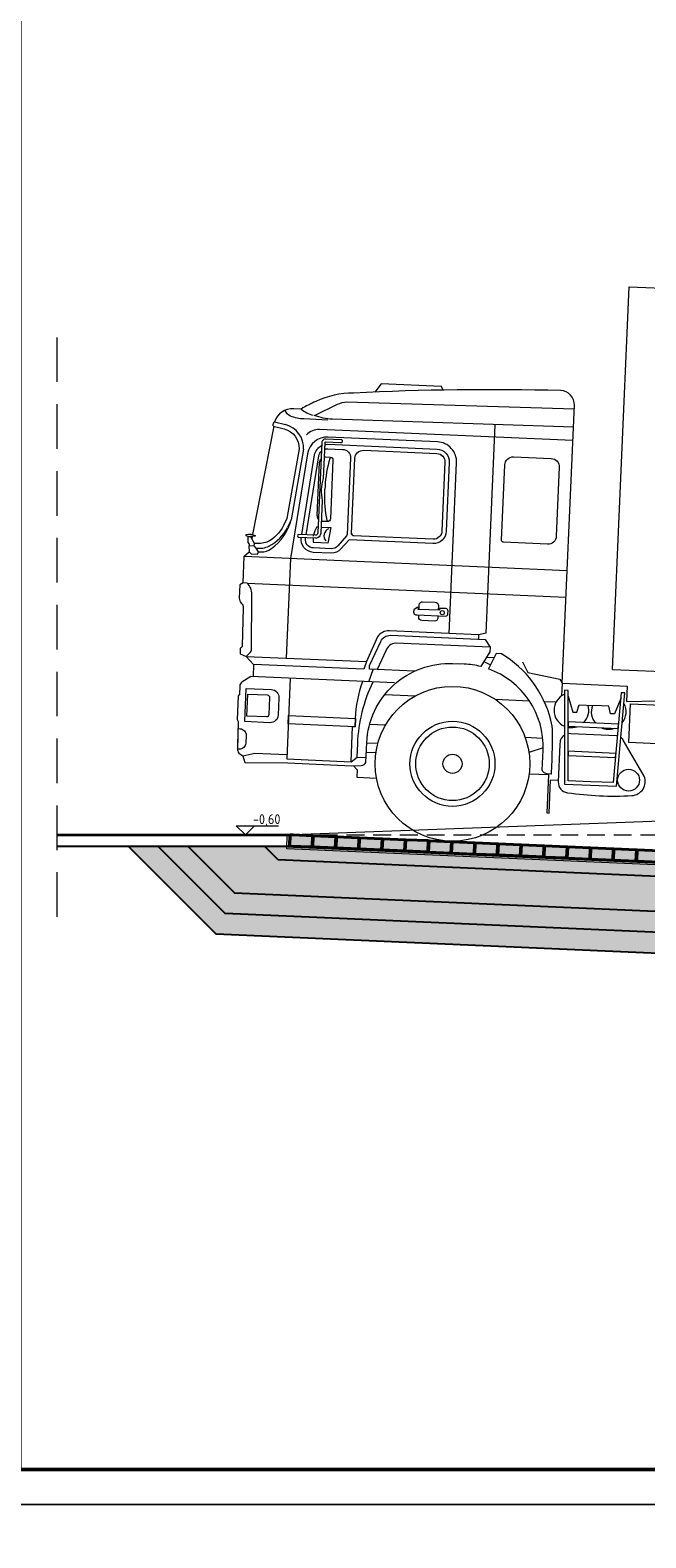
# Model space of a CAD drawing. Header units: millimetres. Extents: x 16720 to 74016, y 25810 to 81213.
# Tile 150 of 256: x 30500 to 30939, y 41712 to 42786. Entities that reach past the tile are written whole.
import ezdxf

# ---------------------------------------------------------------- set-up
doc = ezdxf.new("R2010")
doc.units = ezdxf.units.MM
for name, pattern in [('2', [1, 0.5, -0.5]), ('DASHED2', [9.525, 6.35, -3.175]), ('HIDDENX2', [19.05, 12.7, -6.35])]:
    doc.linetypes.add(name, pattern=pattern)
for name, color, linetype, lineweight in [('_GRUBE', 7, 'Continuous', 40), ('_HATCH', 157, 'Continuous', 5), ('_IZOLACJA', 40, 'DASHED2', 9), ('_IZOLACJA obrys', 30, 'Continuous', 5), ('_L OPISY', 110, 'Continuous', 9), ('_OPISY', 110, 'Continuous', 9), ('_PRZERYWANE', 252, 'HIDDENX2', 9), ('_RAMKA', 212, 'Continuous', 9), ('_WIDOKOWE', 252, 'Continuous', 9), ('_WYMIAR', 151, 'Continuous', 9), ('_WYPOSAŻENIE', 157, 'Continuous', 5), ('_ZIEMIA', 98, 'Continuous', 35), ('_ŚREDNIE', 90, 'Continuous', 25)]:
    doc.layers.add(name, color=color, linetype=linetype, lineweight=lineweight)
doc.styles.add('_PRZEKRÓJ 12', font='ARIALNB.TTF', dxfattribs={"height": 12})
doc.styles.add('ISO', font='isocp.shx')

# ---------------------------------------------------------------- blocks, each defined once
blk = doc.blocks.new('tir z naczepą bok')
at = {"layer": '_WYPOSAŻENIE'}
for p, q in [((110.9, 127.3), (110.9, 400)), ((110.9, 400), (1472.9, 400)), ((75.6, 115.8), (75.6, 314)), ((-118.9, 302.7), (-124.1, 302.7)), ((-137.4, 292.8), (-129.6, 291.2)), ((-137.7, 289.7), (-149.5, 211.9)), ((-115.9, 274.2), (-122.6, 223.7)), ((-122.6, 223.7), (-124.9, 218.2)), ((-149.7, 210.6), (-149.9, 208.9)), ((-154.7, 196.2), (75.6, 196.2)), ((-151.9, 177.2), (75.6, 177.2)), ((14.6, 147.7), (14.6, 144.6)), ((-150.2, 125.1), (-64.5, 125.1)), ((-144.7, 119.6), (-144.7, 110.9)), ((-62.2, 110.9), (-59.5, 119.8)), ((110.9, 127.3), (1472.9, 127.3)), ((75.6, 115.8), (75.6, 106.8)), ((-50.3, 102.4), (-28.4, 102.4)), ((28.4, 102.4), (52.8, 102.4)), ((63.3, 102.4), (71.9, 102.4)), ((-48.9, 80.5), (-60.2, 80.5)), ((50.9, 76.2), (63.5, 76.2)), ((-53.8, 67.1), (-61.7, 67.1)), ((64.1, 69.2), (54.1, 65.5)), ((-72.3, 53.4), (-68.1, 56.8)), ((-68.1, 56.8), (-61.7, 56.8)), ((-54.9, 60.4), (-61.7, 60.4))]:
    blk.add_line(p, q, dxfattribs=at)
for points in [[(-18.3, 320.7), (-19.5, 323.3), (-62.7, 323.3), (-66.8, 317.2)], [(19.9, 149.1), (19.9, 297.7)], [(-101, 219.4), (-94, 219.4), (-95.7, 208.2), (-105.9, 208.2)], [(-103.9, 219.4), (-103.1, 219.4)], [(-152.5, 210.4), (-154.1, 210.9), (-154.1, 211.7), (-152.3, 212.1), (-150.4, 212.1), (-147.6, 211.4), (-147.6, 210.9), (-150.8, 210.4)], [(-151.3, 203.7), (-151.3, 205), (-152.5, 206.2), (-152.5, 210.4), (-150.8, 210.4), (-148.2, 205.9), (-148.2, 203.7)], [(-106.1, 212.8), (-105.9, 213.8)], [(-79.1, 214.3), (-79.1, 214.3)], [(-144.8, 199.9), (-146.5, 202.5), (-147.7, 203.7), (-151.8, 203.7), (-151.3, 199.5)], [(19.9, 149.1), (14.6, 147.7)], [(19.2, 128.9), (23.9, 126.7)], [(26.4, 131.9), (20.9, 131.9)], [(46.7, 129.8), (50.9, 122.4), (73.9, 118.7), (75.6, 115.8), (122, 115.8), (122, 104.8), (230.2, 112.1), (230.2, 117.5), (247.2, 117.5), (249.6, 113.4), (269.5, 114.7)], [(99, 46.7), (82.9, 46.7), (80, 110.9), (77.4, 110.9), (80.5, 44.2), (99, 44.2)], [(99, 44.2), (117.4, 44.2), (120.5, 110.9), (118, 110.9), (115, 46.7), (99, 46.7)], [(80.2, 106.8), (84, 95.7), (87, 95.7), (88.4, 101), (99, 101)], [(117.8, 106.8), (113.9, 95.7), (111, 95.7), (109.6, 101), (99, 101)], [(181.1, 75.7), (124.8, 75.7), (124.8, 103.4), (201.8, 103.4), (201.8, 95.8)], [(-149.6, 54.3), (-141, 56.6), (-118.2, 56.6)], [(-70.4, 50.6), (-67.7, 47.9), (-67.7, 42.6), (-53.7, 42.6)], [(54.9, 50.4), (68.7, 50.4), (68.7, 23.1), (70.3, 23.1), (70.3, 46.8), (75.9, 46.8)]]:
    blk.add_lwpolyline(points, dxfattribs=at)
for points in [[(-99.6, 295.8), (-116.7, 295.8, -0.087941), (-126.1, 297.4, -0.207416), (-130.2, 301.3, -38.295829)], [(75.6, 298.4), (-96.3, 296.5, -0.064352), (-109.2, 298.5), (-93.1, 307.3, -0.098562), (-86.6, 309.3), (75.6, 311.4)], [(-138.3, 289.8), (-130.2, 288.1, -0.352122), (-119, 274.4), (-125.7, 224.5), (-127.8, 219.4, -0.171981), (-139, 207, -0.087196), (-148.2, 205.6)], [(-6.5, 147.7), (-6.5, 269.4, 0.414214), (-20.8, 283.7), (-98.7, 283.7, 0.380245), (-112.9, 271.1), (-121.8, 196.2), (-121.8, 125.1)], [(-89.5, 280), (-89.5, 280, 1.010704), (-89.4, 282.2), (-100.4, 282.2, 0.414214), (-103.1, 279.5), (-103.1, 215.1, -0.414214), (-104.7, 213.5), (-116.5, 213.5, 0.971506), (-116.6, 211.4, 7.595754)], [(75.6, 288.8), (-105.2, 288.8, 0.226733), (-114.2, 284.5)], [(-89.5, 280), (-100.4, 280, 0.414214), (-101, 279.5), (-101, 254)], [(-101, 278.2, -0.063183), (-98.7, 278.5), (-20.8, 278.5, -0.414214), (-11.7, 269.4), (-11.7, 220.3, -0.414214), (-20.8, 211.2), (-80.6, 211.2), (-86.1, 204.5, -0.225226), (-93.2, 201.2), (-105.7, 201.2, -0.449018), (-114.7, 211.4), (-114.7, 211.4)], [(-114.5, 213.5), (-107.8, 270.5, -0.241418), (-103.1, 277.4, -0.241418)], [(-111.4, 213.5), (-104.7, 270.1, -0.158906), (-103.1, 273.5, -0.158906)], [(-101, 275, -0.097175), (-98.7, 275.4), (-88.1, 275.4, -0.414214), (-82.1, 269.4), (-82.1, 214.9)], [(-101, 269.3, -0.063734), (-100, 269.5), (-96.6, 269.5, -0.414214), (-94.6, 267.5), (-94.6, 225.5, -0.414214), (-96.6, 223.5), (-100, 223.5, -0.063734), (-101, 223.6, -0.063734)], [(-95.9, 269.2), (-96.1, 269.1, 0.267949), (-96.8, 268.5, 0.064148), (-99.4, 248.6), (-99.4, 246.5)], [(-79.1, 215.8), (-79.1, 269.4, -0.414214), (-73, 275.4), (-20.8, 275.4, -0.414214), (-14.8, 269.4), (-14.8, 220.3, -0.414214), (-20.8, 214.3), (-77.5, 214.3, -0.414214), (-79.1, 215.9)], [(27.9, 215.8), (27.9, 269.4, -0.414214), (33.9, 275.4), (60.8, 275.4, -0.414214), (66.8, 269.4), (66.8, 220.3, -0.414214), (60.8, 214.3), (29.4, 214.3, -0.414214), (27.9, 215.9)], [(-103.1, 225, -0.167611), (-104, 227.5), (-104, 265.5, -0.167611), (-103.1, 267.9)], [(-101, 238.4), (-101, 215.1, -0.414214), (-104.7, 211.4), (-116.6, 211.4)], [(-95.9, 223.7), (-96.1, 223.8, -0.267949), (-96.8, 224.4, -0.064148), (-99.4, 244.4), (-99.4, 246.5)], [(14.6, 147.7), (-49.1, 147.7, 0.267949), (-57.3, 143), (-64.5, 125.1), (-66.1, 119.6), (-144.7, 119.6), (-150.2, 125.1), (-147.3, 128.1, 0.188559), (-146.6, 129.7), (-148.1, 169.4, 0.211267), (-151.9, 177.2), (-154.7, 177.2), (-154.7, 196.2), (-151.3, 199.5), (-149.9, 198.1), (-145.3, 198.1), (-144.8, 199.9), (-143, 199.9, 0.168618), (-135.7, 202.5, 0.176343), (-122.6, 223.7)], [(-82.5, 213.9), (-88.5, 206.5, -0.225226), (-93.2, 204.3), (-105.7, 204.3, -0.449018), (-111.7, 211), (-111.6, 211.4)], [(-154.7, 177.2), (-157, 175.8), (-157, 166.3, 0.219241), (-155.4, 162.8, -0.244264), (-154, 159.5), (-153.5, 132.3, -0.279161), (-154.3, 130.9, 0.279161), (-154.8, 130), (-154.5, 126.7), (-150.2, 125.1)], [(-28.6, 163.9), (-28.6, 167.2, -0.414214), (-26.3, 169.5), (-17.3, 169.5, -0.414214), (-15, 167.2), (-15, 163.9)], [(-15, 160), (-15, 158.3, -0.414214), (-17.3, 156), (-26.3, 156, -0.414214), (-28.6, 158.3), (-28.6, 160)], [(-29.9, 119.8), (-62.1, 119.8), (-62.1, 122.5), (-54.9, 139.9, -0.295438), (-48.2, 144.6), (19.5, 144.6), (23.1, 139.2), (23.1, 135.9), (17.2, 125.2)], [(23.1, 139.2), (-44.3, 139.2, 0.270747), (-51, 133.5), (-56.5, 119.8)], [(70.8, 50.8), (70.8, 57.2, 0.012943), (70.2, 80.7, 0.061261), (68.7, 89.2, 0.196365), (31.5, 134.9), (27.7, 134.9), (22.6, 123.8)], [(-43.7, 110.9), (-146.2, 110.9), (-152.5, 106.6, 0.247992), (-153.9, 103.8), (-153.9, 97.5), (-154.8, 96.7), (-154.8, 79.9), (-153.9, 78.4), (-153.4, 58.4, 0.26137), (-151.7, 55.5), (-149.6, 54.3), (-148, 49.6), (-117.3, 50.6), (-71.7, 50.6), (-64.9, 51, 0.296487), (-61.7, 53.4), (-61.7, 67.6, -0.414214), (-2.8, 126.4), (1.8, 126.4)], [(17.2, 125.2, 0.050859), (5.3, 126.4), (0.6, 126.4)], [(70.8, 50.8), (67.4, 51, -0.296487), (64.1, 53.4), (64.1, 67.6, 0.329243), (22.6, 123.8, 0.329243)], [(-118.2, 110.9), (-118.2, 53.4), (-72.3, 53.4), (-72.3, 78.4), (-70.5, 78.4), (-70.5, 84.2, -0.076554), (-66.4, 110.9, -6.493074)], [(-68.1, 56.8), (-68.1, 66.6, -0.100796), (-59.1, 110.9, -4.910132)], [(78.9, 79, 0.14848), (76.1, 75.6, 0.05999), (75.9, 72.1), (75.9, 45.6, 0.385527), (82.7, 38.1, 0.049503), (128.7, 38.1, 0.51318), (136.9, 52.3), (120.9, 77.3, 0.105599), (119, 79.2, 0.105599)], [(116.6, 80.2, 0.029208), (115.8, 80.2), (83.4, 80.2, 0.066996), (81.4, 80.1)]]:
    blk.add_lwpolyline(points, format="xyb", dxfattribs=at)
for points in [[(-29.8, 160), (-9.6, 160, 0.414214), (-7.9, 161.7), (-7.9, 163.6, 0.414214), (-9.6, 165.3), (-14, 165.3), (-14, 163.9), (-29.2, 163.9), (-29.2, 165.3), (-30.1, 165.3), (-32.4, 163.5), (-32.4, 161.7, 0.414214), (-30.7, 160)], [(-149.2, 102.3), (-131.3, 102.3, -0.414214), (-125.6, 96.6), (-125.6, 84.3, -0.414214), (-131.3, 78.6), (-149.2, 78.6)], [(-148, 98.3), (-134, 98.3, -0.414214), (-132.3, 96.6), (-132.3, 84.3, -0.414214), (-134, 82.6), (-148, 82.6)], [(-153.8, 73.4), (-152.3, 73.4, -0.414214), (-147.8, 68.8), (-147.8, 63.3, -0.414672), (-152.3, 58.8), (-153.4, 58.8)]]:
    blk.add_lwpolyline(points, format="xyb", close=True, dxfattribs=at)
for points in [[(81.1, 85.5), (116.8, 85.5), (116.9, 88.5), (81, 88.5)], [(-70.5, 78.4), (-118.2, 78.4), (-118.2, 84.3), (-70.5, 84.3)], [(82.1, 64.6), (115.8, 64.6), (116, 67.6), (82, 67.6)]]:
    blk.add_lwpolyline(points, close=True, dxfattribs=at)
for centre, radius in [((-12, 162.3), 1.46), ((0, 55.1), 55.1), ((0, 55.1), 30.3), ((0, 55.1), 26.2), ((0, 55.1), 6.81), ((125.9, 49), 7.8)]:
    blk.add_circle(centre, radius, dxfattribs=at)
for centre, radius, start, end in [((99.8, -1619.8), 1944.1, 91.0132, 95.3663), ((65.6, 314), 10, 0, 91.0132), ((-78.7, 250.1), 65.8, 92.8992, 117.1008), ((-124.1, 288.8), 14, 90, 163.0667), ((-55.5, 204.8), 116.7, 117.1008, 122.8992), ((-105.6, 320.4), 22.1, 232.9461, 258.3171), ((-135, 290.5), 3.43, 136.7764, 191.2714), ((-133.1, 274.3), 17.3, 359.6432, 77.9982), ((-73.8, 246.2), 28.2, 163.9282, 196.0718), ((-150.8, 228.9), 28, 298.3811, 337.4143), ((-90, 211), 16.2, 148.9215, 171.2257), ((-93.1, 213.5), 5.53, 115.6687, 223.3507), ((-83.7, 214.9), 1.55, 320.7707, 0), ((-77.5, 215.9), 1.55, 179.2249, 270.7751), ((-144.8, 217.9), 15.5, 263.9573, 298.3811), ((-90, 211), 16.2, 178.8239, 189.9082), ((83, 96.9), 12.4, 115.9377, 249.3571), ((83, 96.9), 12.4, 316.8777, 19.474), ((109.6, 96.9), 12.4, 160.526, 223.112), ((109.6, 96.9), 12.4, 48.7788, 49.6807), ((109.6, 96.9), 12.4, 323.2375, 31.4677), ((83, 96.9), 12.4, 261.6362, 292.1556), ((109.6, 96.9), 12.4, 247.8444, 292.1556)]:
    blk.add_arc(centre, radius, start, end, dxfattribs=at)
blk = doc.blocks.new('KOTA WYS')
at = {"layer": '_OPISY'}
blk.add_line((-13, -13.1), (13, -13.1), dxfattribs=at)
blk.add_lwpolyline([(13, -0.1), (0, -13.1), (-13, -0.1), (47, -0.1)], dxfattribs=at)
at = {"layer": '_OPISY', "style": '_PRZEKRÓJ 12'}
blk.add_attdef('POZWYK', (9.6, 2.2), '', height=12, dxfattribs=at)

msp = doc.modelspace()

# ---------------------------------------------------------------- hatches: boundary and pattern name
at = {"layer": '_HATCH'}
h = msp.add_hatch(dxfattribs=at)
h.set_pattern_fill('AR-SAND', color=157, scale=0.08, angle=45)
h.paths.add_polyline_path([(35181.7, 42212.8), (35181.7, 42077.8), (35157.7, 42077.8), (35157.7, 42239.8), (32623.2, 42239.8), (32623.2, 42122.8), (32335.7, 42122.8), (32335.7, 42077.8), (32311.7, 42077.8), (32311.7, 42129.8), (32208.1, 42128.5), (30676.4, 42195.2), (30666.9, 42204.8), (30612.1, 42204.8), (30645.4, 42171.5), (32226.8, 42102.6), (32281.7, 42047.8), (32365.7, 42047.8), (32410.7, 42092.8), (32648.2, 42092.8), (32770.2, 42214.8), (34960.7, 42214.8), (35127.7, 42047.8), (35211.7, 42047.8), (35376.7, 42212.8)])
h = msp.add_hatch(dxfattribs=at)
h.set_pattern_fill('DASH', color=157, scale=0.75, angle=45)
h.paths.add_polyline_path([(32311.3, 42139.8), (32311.2, 42147.8), (32298.2, 42147.6), (32298.3, 42139.6)])
h.paths.add_polyline_path([(32297.8, 42139.6), (32297.7, 42147.6), (32281.7, 42147.4), (32281.8, 42139.4)])
h.paths.add_polyline_path([(32281.3, 42139.4), (32281.2, 42147.4), (32265.2, 42147.2), (32265.3, 42139.2)])
h.paths.add_polyline_path([(32264.8, 42139.2), (32264.7, 42147.2), (32248.7, 42147), (32248.8, 42139)])
h.paths.add_polyline_path([(32248.3, 42139), (32248.2, 42147), (32232.2, 42146.8), (32232.3, 42138.8)])
h.paths.add_polyline_path([(32201.2, 42146.8), (32185.2, 42147.5), (32184.9, 42139.5), (32200.9, 42138.8)])
h.paths.add_polyline_path([(32184.7, 42147.5), (32168.7, 42148.2), (32168.4, 42140.2), (32184.4, 42139.5)])
h.paths.add_polyline_path([(32168.2, 42148.2), (32152.3, 42148.9), (32151.9, 42140.9), (32167.9, 42140.2)])
h.paths.add_polyline_path([(32151.8, 42148.9), (32135.8, 42149.6), (32135.4, 42141.6), (32151.4, 42141)])
h.paths.add_polyline_path([(32135.3, 42149.7), (32119.3, 42150.4), (32118.9, 42142.4), (32134.9, 42141.7)])
h.paths.add_polyline_path([(32118.8, 42150.4), (32102.8, 42151.1), (32102.5, 42143.1), (32118.4, 42142.4)])
h.paths.add_polyline_path([(32102.3, 42151.1), (32086.3, 42151.8), (32086, 42143.8), (32102, 42143.1)])
h.paths.add_polyline_path([(32085.8, 42151.8), (32069.8, 42152.5), (32069.5, 42144.5), (32085.5, 42143.8)])
h.paths.add_polyline_path([(32069.3, 42152.5), (32053.3, 42153.2), (32053, 42145.2), (32069, 42144.5)])
h.paths.add_polyline_path([(32052.9, 42153.3), (32036.9, 42154), (32036.5, 42146), (32052.5, 42145.3)])
h.paths.add_polyline_path([(32036.4, 42154), (32020.4, 42154.7), (32020, 42146.7), (32036, 42146)])
h.paths.add_polyline_path([(32019.9, 42154.7), (32003.9, 42155.4), (32003.5, 42147.4), (32019.5, 42146.7)])
h.paths.add_polyline_path([(32003.4, 42155.4), (31987.4, 42156.1), (31987.1, 42148.1), (32003, 42147.4)])
h.paths.add_polyline_path([(31986.9, 42156.1), (31970.9, 42156.8), (31970.6, 42148.8), (31986.6, 42148.1)])
h.paths.add_polyline_path([(31970.4, 42156.8), (31954.4, 42157.5), (31954.1, 42149.5), (31970.1, 42148.9)])
h.paths.add_polyline_path([(31953.9, 42157.6), (31938, 42158.3), (31937.6, 42150.3), (31953.6, 42149.6)])
h.paths.add_polyline_path([(31937.5, 42158.3), (31921.5, 42159), (31921.1, 42151), (31937.1, 42150.3)])
h.paths.add_polyline_path([(31921, 42159), (31905, 42159.7), (31904.6, 42151.7), (31920.6, 42151)])
h.paths.add_polyline_path([(31904.5, 42159.7), (31888.5, 42160.4), (31888.2, 42152.4), (31904.1, 42151.7)])
h.paths.add_polyline_path([(31888, 42160.4), (31872, 42161.1), (31871.7, 42153.1), (31887.7, 42152.4)])
h.paths.add_polyline_path([(31871.5, 42161.2), (31855.5, 42161.9), (31855.2, 42153.9), (31871.2, 42153.2)])
h.paths.add_polyline_path([(31855, 42161.9), (31839.1, 42162.6), (31838.7, 42154.6), (31854.7, 42153.9)])
h.paths.add_polyline_path([(31838.6, 42162.6), (31822.6, 42163.3), (31822.2, 42155.3), (31838.2, 42154.6)])
h.paths.add_polyline_path([(31822.1, 42163.3), (31806.1, 42164), (31805.7, 42156), (31821.7, 42155.3)])
h.paths.add_polyline_path([(31805.6, 42164), (31789.6, 42164.7), (31789.3, 42156.7), (31805.2, 42156)])
h.paths.add_polyline_path([(31789.1, 42164.7), (31773.1, 42165.4), (31772.8, 42157.4), (31788.8, 42156.8)])
h.paths.add_polyline_path([(31772.6, 42165.5), (31756.6, 42166.2), (31756.3, 42158.2), (31772.3, 42157.5)])
h.paths.add_polyline_path([(31756.1, 42166.2), (31740.1, 42166.9), (31739.8, 42158.9), (31755.8, 42158.2)])
h.paths.add_polyline_path([(31739.6, 42166.9), (31723.7, 42167.6), (31723.3, 42159.6), (31739.3, 42158.9)])
h.paths.add_polyline_path([(31723.2, 42167.6), (31707.2, 42168.3), (31706.8, 42160.3), (31722.8, 42159.6)])
h.paths.add_polyline_path([(31706.7, 42168.3), (31690.7, 42169), (31690.3, 42161), (31706.3, 42160.3)])
h.paths.add_polyline_path([(31690.2, 42169.1), (31674.2, 42169.8), (31673.9, 42161.8), (31689.8, 42161.1)])
h.paths.add_polyline_path([(31673.7, 42169.8), (31657.7, 42170.5), (31657.4, 42162.5), (31673.4, 42161.8)])
h.paths.add_polyline_path([(31657.2, 42170.5), (31641.2, 42171.2), (31640.9, 42163.2), (31656.9, 42162.5)])
h.paths.add_polyline_path([(31640.7, 42171.2), (31624.8, 42171.9), (31624.4, 42163.9), (31640.4, 42163.2)])
h.paths.add_polyline_path([(31624.3, 42171.9), (31608.3, 42172.6), (31607.9, 42164.6), (31623.9, 42163.9)])
h.paths.add_polyline_path([(31607.8, 42172.6), (31591.8, 42173.3), (31591.4, 42165.3), (31607.4, 42164.7)])
h.paths.add_polyline_path([(31591.3, 42173.4), (31575.3, 42174.1), (31575, 42166.1), (31590.9, 42165.4)])
h.paths.add_polyline_path([(31574.8, 42174.1), (31558.8, 42174.8), (31558.5, 42166.8), (31574.5, 42166.1)])
h.paths.add_polyline_path([(31558.3, 42174.8), (31542.3, 42175.5), (31542, 42167.5), (31558, 42166.8)])
h.paths.add_polyline_path([(31541.8, 42175.5), (31525.9, 42176.2), (31525.5, 42168.2), (31541.5, 42167.5)])
h.paths.add_polyline_path([(31525.4, 42176.2), (31509.4, 42176.9), (31509, 42168.9), (31525, 42168.2)])
h.paths.add_polyline_path([(31508.9, 42177), (31492.9, 42177.6), (31492.5, 42169.7), (31508.5, 42169)])
h.paths.add_polyline_path([(31492.4, 42177.7), (31476.4, 42178.4), (31476, 42170.4), (31492, 42169.7)])
h.paths.add_polyline_path([(31475.9, 42178.4), (31459.9, 42179.1), (31459.6, 42171.1), (31475.5, 42170.4)])
h.paths.add_polyline_path([(31459.4, 42179.1), (31443.4, 42179.8), (31443.1, 42171.8), (31459.1, 42171.1)])
h.paths.add_polyline_path([(31442.9, 42179.8), (31426.9, 42180.5), (31426.6, 42172.5), (31442.6, 42171.8)])
h.paths.add_polyline_path([(31426.4, 42180.5), (31410.5, 42181.2), (31410.1, 42173.2), (31426.1, 42172.6)])
h.paths.add_polyline_path([(31410, 42181.3), (31394, 42182), (31393.6, 42174), (31409.6, 42173.3)])
h.paths.add_polyline_path([(31393.5, 42182), (31377.5, 42182.7), (31377.1, 42174.7), (31393.1, 42174)])
h.paths.add_polyline_path([(31377, 42182.7), (31361, 42183.4), (31360.7, 42175.4), (31376.6, 42174.7)])
h.paths.add_polyline_path([(31360.5, 42183.4), (31344.5, 42184.1), (31344.2, 42176.1), (31360.2, 42175.4)])
h.paths.add_polyline_path([(31344, 42184.1), (31328, 42184.8), (31327.7, 42176.8), (31343.7, 42176.1)])
h.paths.add_polyline_path([(31327.5, 42184.9), (31311.6, 42185.5), (31311.2, 42177.6), (31327.2, 42176.9)])
h.paths.add_polyline_path([(31311.1, 42185.6), (31295.1, 42186.3), (31294.7, 42178.3), (31310.7, 42177.6)])
h.paths.add_polyline_path([(31294.6, 42186.3), (31278.6, 42187), (31278.2, 42179), (31294.2, 42178.3)])
h.paths.add_polyline_path([(31278.1, 42187), (31262.1, 42187.7), (31261.8, 42179.7), (31277.7, 42179)])
h.paths.add_polyline_path([(31261.6, 42187.7), (31245.6, 42188.4), (31245.3, 42180.4), (31261.3, 42179.7)])
h.paths.add_polyline_path([(31245.1, 42188.4), (31229.1, 42189.1), (31228.8, 42181.1), (31244.8, 42180.5)])
h.paths.add_polyline_path([(31228.6, 42189.2), (31212.6, 42189.9), (31212.3, 42181.9), (31228.3, 42181.2)])
h.paths.add_polyline_path([(31212.1, 42189.9), (31196.2, 42190.6), (31195.8, 42182.6), (31211.8, 42181.9)])
h.paths.add_polyline_path([(31195.7, 42190.6), (31179.7, 42191.3), (31179.3, 42183.3), (31195.3, 42182.6)])
h.paths.add_polyline_path([(31179.2, 42191.3), (31163.2, 42192), (31162.8, 42184), (31178.8, 42183.3)])
h.paths.add_polyline_path([(31162.7, 42192), (31146.7, 42192.7), (31146.4, 42184.7), (31162.3, 42184)])
h.paths.add_polyline_path([(31146.2, 42192.8), (31130.2, 42193.4), (31129.9, 42185.5), (31145.9, 42184.8)])
h.paths.add_polyline_path([(31129.7, 42193.5), (31113.7, 42194.2), (31113.4, 42186.2), (31129.4, 42185.5)])
h.paths.add_polyline_path([(31113.2, 42194.2), (31097.3, 42194.9), (31096.9, 42186.9), (31112.9, 42186.2)])
h.paths.add_polyline_path([(31096.8, 42194.9), (31080.8, 42195.6), (31080.4, 42187.6), (31096.4, 42186.9)])
h.paths.add_polyline_path([(31080.3, 42195.6), (31064.3, 42196.3), (31063.9, 42188.3), (31079.9, 42187.6)])
h.paths.add_polyline_path([(31063.8, 42196.3), (31047.8, 42197), (31047.5, 42189), (31063.4, 42188.4)])
h.paths.add_polyline_path([(31047.3, 42197.1), (31031.3, 42197.8), (31031, 42189.8), (31047, 42189.1)])
h.paths.add_polyline_path([(31030.8, 42197.8), (31014.8, 42198.5), (31014.5, 42190.5), (31030.5, 42189.8)])
h.paths.add_polyline_path([(31014.3, 42198.5), (30998.4, 42199.2), (30998, 42191.2), (31014, 42190.5)])
h.paths.add_polyline_path([(30997.9, 42199.2), (30981.9, 42199.9), (30981.5, 42191.9), (30997.5, 42191.2)])
h.paths.add_polyline_path([(30981.4, 42199.9), (30965.4, 42200.6), (30965, 42192.6), (30981, 42191.9)])
h.paths.add_polyline_path([(30964.9, 42200.7), (30948.9, 42201.3), (30948.5, 42193.4), (30964.5, 42192.7)])
h.paths.add_polyline_path([(30948.4, 42201.4), (30932.4, 42202.1), (30932.1, 42194.1), (30948, 42193.4)])
h.paths.add_polyline_path([(30931.9, 42202.1), (30915.9, 42202.8), (30915.6, 42194.8), (30931.6, 42194.1)])
h.paths.add_polyline_path([(30915.4, 42202.8), (30899.4, 42203.5), (30899.1, 42195.5), (30915.1, 42194.8)])
h.paths.add_polyline_path([(30898.9, 42203.5), (30883, 42204.2), (30882.6, 42196.2), (30898.6, 42195.5)])
h.paths.add_polyline_path([(30882.5, 42204.2), (30866.5, 42204.9), (30866.1, 42196.9), (30882.1, 42196.3)])
h.paths.add_polyline_path([(30866, 42205), (30850, 42205.7), (30849.6, 42197.7), (30865.6, 42197)])
h.paths.add_polyline_path([(30849.5, 42205.7), (30833.5, 42206.4), (30833.2, 42198.4), (30849.1, 42197.7)])
h.paths.add_polyline_path([(30816.5, 42207.1), (30800.5, 42207.8), (30800.2, 42199.8), (30816.2, 42199.1)])
h.paths.add_polyline_path([(30833, 42206.4), (30817, 42207.1), (30816.7, 42199.1), (30832.7, 42198.4)])
h.paths.add_polyline_path([(30800, 42207.8), (30784.1, 42208.5), (30783.7, 42200.5), (30799.7, 42199.8)])
h.paths.add_polyline_path([(30783.6, 42208.6), (30767.6, 42209.2), (30767.2, 42201.3), (30783.2, 42200.6)])
h.paths.add_polyline_path([(30767.1, 42209.3), (30751.1, 42210), (30750.7, 42202), (30766.7, 42201.3)])
h.paths.add_polyline_path([(30750.6, 42210), (30734.6, 42210.7), (30734.3, 42202.7), (30750.2, 42202)])
h.paths.add_polyline_path([(30734.1, 42210.7), (30718.1, 42211.4), (30717.8, 42203.4), (30733.8, 42202.7)])
h.paths.add_polyline_path([(30717.6, 42211.4), (30701.6, 42212.1), (30701.3, 42204.1), (30717.3, 42203.4)])
h.paths.add_polyline_path([(30686.8, 42204.8), (30687, 42204.8), (30700.8, 42204.2), (30701.1, 42212.1), (30687.2, 42212.8), (30685.1, 42212.8), (30684.8, 42204.8)])
h.paths.add_polyline_path([(32231.7, 42138.8), (32231.8, 42138.8), (32231.7, 42146.8), (32215.7, 42146.6), (32215.8, 42138.6)])
h.paths.add_polyline_path([(32201.7, 42138.8), (32208.3, 42138.5), (32215.3, 42138.6), (32215.2, 42146.6), (32208.4, 42146.5), (32201.7, 42146.8), (32201.4, 42138.8)])
h = msp.add_hatch(dxfattribs=at)
h.set_pattern_fill('GRAVEL', color=157, scale=0.4, angle=45)
h.paths.add_polyline_path([(32258.4, 42071.1), (32242.7, 42086.8), (30638.9, 42156.8), (30590.9, 42204.8), (30569.7, 42204.8), (30632.4, 42142.1)])
h = msp.add_hatch(dxfattribs=at)
h.set_pattern_fill('GRAVEL', color=157, scale=0.2, angle=45)
h.set_pattern_definition([(273.0127875, (1757.36776, 8414.97782), (3.5921024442, -61.0657416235), [0.6834429, -67.6609673]), (229.969741, (1757.40369, 8414.29532), (39.513126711, 46.6973320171), [1.17280944, -116.1080978]), (177.5104471, (1756.64934, 8413.3973), (75.4341514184, -3.5921024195), [0.82696304, -81.8694456]), (312.273689, (1756.14645, 8411.09835), (-68.2499465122, 75.4341514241), [1.06800904, -105.73287485]), (337.8336542, (1756.86487, 8410.3081), (-61.0657416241, 25.1447171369), [1.0472674, -103.6796155]), (42.273689, (1757.83474, 8409.91296), (-75.4341514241, -68.2499465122), [1.06800904, -105.73287485]), (82.69424047, (1758.625, 8410.63138), (-10.7763073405, -82.61835631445), [1.4123873, -139.82623063]), (117.25532837, (1758.8046, 8412.0323), (-53.8815367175, 104.170971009), [1.33343904, -132.0105132]), (166.4295656, (1758.19395, 8413.2177), (-75.4341514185, 17.9605122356), [1.071626, -106.0910914]), (220.2363583, (1757.15224, 8413.46914), (43.1052293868, 35.9210244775), [1.22342656, -59.9478739]), (267.3974378, (1756.21829, 8412.67888), (-3.59210244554, -82.61835631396), [1.58215584, -156.633545]), (183.8140748, (1759.73855, 8414.6186), (-46.69733183, -3.592102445), [0.5400091, -53.46113165]), (216.4692344, (1759.19974, 8414.5827), (53.8815367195, 39.5131269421), [1.02736396, -101.709278]), (270, (1758.3736, 8413.972), (3.59210245, -3.59210245), [0.7184187, -6.4657862]), (248.1985905, (1757.69105, 8414.15164), (10.776307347, 25.144717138), [0.38688264, -38.30124474]), (336.8014095, (1757.5474, 8413.7924), (-14.368409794, 7.184204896), [0.54713124, -26.809506]), (75.9637565, (1758.0503, 8413.5769), (3.592102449, 17.960512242), [0.8886393, -28.7325963]), (206.565051, (1758.2658, 8414.439), (10.776307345, 3.59210245), [0.6425743, -15.42179623]), (61.3895403, (1755.46395, 8411.709), (25.144717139, 46.6973318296), [0.900176, -89.11765335]), (115.3461759, (1755.895, 8412.49927), (25.1447171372, -53.8815367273), [0.7551979, -74.76443136]), (338.1985905, (1757.5474, 8415.1574), (-25.144717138, 10.776307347), [0.7737602, -37.9143672]), (28.6104597, (1758.2658, 8414.87006), (-46.6973318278, -25.1447171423), [0.900176, -89.11765335]), (24.4439548, (1757.69105, 8409.4819), (-25.144717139, -10.776307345), [0.8680704, -42.5354686]), (339.7751406, (1758.4813, 8409.8411), (-57.4736391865, 21.5526146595), [0.72734424, -72.00718676]), (111.8014095, (1761.1754, 8411.60125), (-10.776307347, 25.144717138), [0.7737602, -37.9143672]), (62.35402464, (1760.88802, 8412.31967), (-32.328922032, -61.0657416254), [0.8515655, -84.30475196]), (114.4439548, (1759.41526, 8409.8411), (10.776307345, -25.144717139), [0.4340352, -42.9695038]), (146.3099325, (1760.9599, 8411.3857), (-17.960512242, 10.776307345), [0.2590292, -25.64398993]), (210.9637565, (1760.7443, 8411.5294), (14.368409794, 7.184204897), [1.0472674, -19.8981092]), (231.00900596, (1759.84632, 8410.9906), (32.3289220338, 39.5131269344), [0.970534, -96.0827297]), (348.6900675, (1758.3736, 8413.2536), (-10.776307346, 3.592102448), [0.73264776, -17.5835527]), (38.1572266, (1759.09197, 8413.10993), (68.2499465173, 53.88153673), [1.2791135, -126.63201813]), (105.9453959, (1760.09776, 8413.9002), (10.7763073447, -39.513126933), [0.5230165, -51.77878464]), (135, (1759.954, 8414.403), (-7.1842049, 1e-15), [0.3048, -4.7752]), (165.2564372, (1759.6667, 8411.0265), (39.513126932, -10.776307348), [0.7057339, -69.86788155]), (93.0127875, (1758.9842, 8411.2061), (-3.592102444, 61.0657416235), [1.36688576, -66.9775244]), (45, (1758.9124, 8412.571), (1e-15, 7.1842049), [1.3208, -3.7592]), (10.3048465, (1759.8463, 8413.50506), (61.0657416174, 10.7763073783), [0.8032191, -79.51863345]), (299.0546041, (1760.6366, 8413.64874), (10.776307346, -17.960512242), [0.73965816, -36.2433001]), (252.64597536, (1760.99579, 8413.00217), (-32.3289220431, -104.1709710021), [1.2042902, -119.22492885]), (220.42607874, (1760.63658, 8411.8527), (-50.289434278, -43.1052293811), [1.2740589, -126.1316929])])
h.paths.add_polyline_path([(32226.8, 42102.6), (30645.4, 42171.5), (30612.1, 42204.8), (30590.9, 42204.8), (30638.9, 42156.8), (32242.7, 42086.8)])
h = msp.add_hatch(dxfattribs=at)
h.set_pattern_fill('AR-CONC', color=157, scale=0.05, angle=45)
h.paths.add_polyline_path([(32208.3, 42138.5), (32200.9, 42138.8), (32184.9, 42139.5), (32184.4, 42139.5), (32168.4, 42140.2), (32167.9, 42140.2), (32151.9, 42140.9), (32151.4, 42141), (32135.4, 42141.6), (32134.9, 42141.7), (32118.9, 42142.4), (32118.4, 42142.4), (32102.5, 42143.1), (32102, 42143.1), (32086, 42143.8), (32085.5, 42143.8), (32069.5, 42144.5), (32069, 42144.5), (32053, 42145.2), (32052.5, 42145.3), (32036.5, 42146), (32036, 42146), (32020, 42146.7), (32019.5, 42146.7), (32003.5, 42147.4), (32003, 42147.4), (31987.1, 42148.1), (31986.6, 42148.1), (31970.6, 42148.8), (31970.1, 42148.9), (31954.1, 42149.5), (31953.6, 42149.6), (31937.6, 42150.3), (31937.1, 42150.3), (31921.1, 42151), (31920.6, 42151), (31904.6, 42151.7), (31904.1, 42151.7), (31888.2, 42152.4), (31887.7, 42152.4), (31871.7, 42153.1), (31871.2, 42153.2), (31855.2, 42153.9), (31854.7, 42153.9), (31838.7, 42154.6), (31838.2, 42154.6), (31822.2, 42155.3), (31821.7, 42155.3), (31805.7, 42156), (31805.2, 42156), (31789.3, 42156.7), (31788.8, 42156.8), (31772.8, 42157.4), (31772.3, 42157.5), (31756.3, 42158.2), (31755.8, 42158.2), (31739.8, 42158.9), (31739.3, 42158.9), (31723.3, 42159.6), (31722.8, 42159.6), (31706.8, 42160.3), (31706.3, 42160.3), (31690.3, 42161), (31689.8, 42161.1), (31673.9, 42161.8), (31673.4, 42161.8), (31657.4, 42162.5), (31656.9, 42162.5), (31640.9, 42163.2), (31640.4, 42163.2), (31624.4, 42163.9), (31623.9, 42163.9), (31607.9, 42164.6), (31607.4, 42164.7), (31591.4, 42165.3), (31590.9, 42165.4), (31575, 42166.1), (31574.5, 42166.1), (31558.5, 42166.8), (31558, 42166.8), (31542, 42167.5), (31541.5, 42167.5), (31525.5, 42168.2), (31525, 42168.2), (31509, 42168.9), (31508.5, 42169), (31492.5, 42169.7), (31492, 42169.7), (31476, 42170.4), (31475.5, 42170.4), (31459.6, 42171.1), (31459.1, 42171.1), (31443.1, 42171.8), (31442.6, 42171.8), (31426.6, 42172.5), (31426.1, 42172.6), (31410.1, 42173.2), (31409.6, 42173.3), (31393.6, 42174), (31393.1, 42174), (31377.1, 42174.7), (31376.6, 42174.7), (31360.7, 42175.4), (31360.2, 42175.4), (31344.2, 42176.1), (31343.7, 42176.1), (31327.7, 42176.8), (31327.2, 42176.9), (31311.2, 42177.6), (31310.7, 42177.6), (31294.7, 42178.3), (31294.2, 42178.3), (31278.2, 42179), (31277.7, 42179), (31261.8, 42179.7), (31261.3, 42179.7), (31245.3, 42180.4), (31244.8, 42180.5), (31228.8, 42181.1), (31228.3, 42181.2), (31212.3, 42181.9), (31211.8, 42181.9), (31195.8, 42182.6), (31195.3, 42182.6), (31179.3, 42183.3), (31178.8, 42183.3), (31162.8, 42184), (31162.3, 42184), (31146.4, 42184.7), (31145.9, 42184.8), (31129.9, 42185.5), (31129.4, 42185.5), (31113.4, 42186.2), (31112.9, 42186.2), (31096.9, 42186.9), (31096.4, 42186.9), (31080.4, 42187.6), (31079.9, 42187.6), (31063.9, 42188.3), (31063.4, 42188.4), (31047.5, 42189), (31047, 42189.1), (31031, 42189.8), (31030.5, 42189.8), (31014.5, 42190.5), (31014, 42190.5), (30998, 42191.2), (30997.5, 42191.2), (30981.5, 42191.9), (30981, 42191.9), (30965, 42192.6), (30964.5, 42192.7), (30948.5, 42193.4), (30948, 42193.4), (30932.1, 42194.1), (30931.6, 42194.1), (30915.6, 42194.8), (30915.1, 42194.8), (30899.1, 42195.5), (30898.6, 42195.5), (30882.6, 42196.2), (30882.1, 42196.3), (30866.1, 42196.9), (30865.6, 42197), (30849.6, 42197.7), (30849.1, 42197.7), (30833.2, 42198.4), (30832.7, 42198.4), (30816.7, 42199.1), (30816.2, 42199.1), (30800.2, 42199.8), (30799.7, 42199.8), (30783.7, 42200.5), (30783.2, 42200.6), (30767.2, 42201.3), (30766.7, 42201.3), (30750.7, 42202), (30750.2, 42202), (30734.3, 42202.7), (30733.8, 42202.7), (30717.8, 42203.4), (30717.3, 42203.4), (30701.3, 42204.1), (30700.8, 42204.2), (30686.8, 42204.8), (30684.8, 42204.8), (30666.9, 42204.8), (30676.4, 42195.2), (32208.1, 42128.5)])
h.paths.add_polyline_path([(32311.3, 42139.8), (32298.3, 42139.6), (32297.8, 42139.6), (32281.8, 42139.4), (32281.3, 42139.4), (32265.3, 42139.2), (32264.8, 42139.2), (32248.8, 42139), (32248.3, 42139), (32232.3, 42138.8), (32208.3, 42138.5), (32208.1, 42128.5), (32311.7, 42129.8), (32311.7, 42139.8)])

# ---------------------------------------------------------------- linework, layer by layer
at = {"layer": '_GRUBE'}
for points in [[(30685.1, 42212.8), (30687.2, 42212.8), (30701.1, 42212.1), (30700.8, 42204.2), (30684.8, 42204.8)], [(30701.6, 42212.1), (30717.6, 42211.4), (30717.3, 42203.4), (30701.3, 42204.1)], [(30718.1, 42211.4), (30734.1, 42210.7), (30733.8, 42202.7), (30717.8, 42203.4)], [(30734.6, 42210.7), (30750.6, 42210), (30750.2, 42202), (30734.3, 42202.7)], [(30751.1, 42210), (30767.1, 42209.3), (30766.7, 42201.3), (30750.7, 42202)], [(30767.6, 42209.2), (30783.6, 42208.6), (30783.2, 42200.6), (30767.2, 42201.3)], [(30784.1, 42208.5), (30800, 42207.8), (30799.7, 42199.8), (30783.7, 42200.5)], [(30800.5, 42207.8), (30816.5, 42207.1), (30816.2, 42199.1), (30800.2, 42199.8)], [(30817, 42207.1), (30833, 42206.4), (30832.7, 42198.4), (30816.7, 42199.1)], [(30833.5, 42206.4), (30849.5, 42205.7), (30849.1, 42197.7), (30833.2, 42198.4)], [(30850, 42205.7), (30866, 42205), (30865.6, 42197), (30849.6, 42197.7)], [(30866.5, 42204.9), (30882.5, 42204.2), (30882.1, 42196.3), (30866.1, 42196.9)], [(30883, 42204.2), (30898.9, 42203.5), (30898.6, 42195.5), (30882.6, 42196.2)], [(30899.4, 42203.5), (30915.4, 42202.8), (30915.1, 42194.8), (30899.1, 42195.5)], [(30915.9, 42202.8), (30931.9, 42202.1), (30931.6, 42194.1), (30915.6, 42194.8)], [(30932.4, 42202.1), (30948.4, 42201.4), (30948, 42193.4), (30932.1, 42194.1)]]:
    msp.add_lwpolyline(points, close=True, dxfattribs=at)
at = {"layer": '_IZOLACJA', "linetype": '2', "ltscale": 10, "const_width": 0.5}
msp.add_lwpolyline([(30684.1, 42212.8), (30683.8, 42203.9), (32208.3, 42137.5), (32309.7, 42138.7)], dxfattribs=at)
at = {"layer": '_IZOLACJA obrys'}
msp.add_lwpolyline([(32309.7, 42137.7), (32208.2, 42136.5), (30682.7, 42202.9), (30683.1, 42212.8)], dxfattribs=at)
at = {"layer": '_PRZERYWANE', "ltscale": 2.5}
msp.add_line((30519, 42154.3), (30519, 42571.9), dxfattribs=at)
at = {"layer": '_RAMKA'}
for points in [[(30392.4, 43835.8), (36042.4, 43835.8), (36042.4, 41735.8), (30392.4, 41735.8)], [(30171.7, 41735.8), (36671.7, 41735.8), (36671.7, 37535.8), (30171.7, 37535.8)]]:
    msp.add_lwpolyline(points, close=True, dxfattribs=at)
at = {"layer": '_RAMKA', "const_width": 2.5}
msp.add_lwpolyline([(30417.4, 43810.8), (36017.4, 43810.8), (36017.4, 41760.8), (30492.4, 41760.8), (30492.4, 43220.8), (30417.4, 43220.8)], close=True, dxfattribs=at)
at = {"layer": '_WIDOKOWE'}
msp.add_line((32311.7, 42272.8), (30687.2, 42212.8), dxfattribs=at)
at = {"layer": '_ZIEMIA'}
msp.add_line((30519, 42212.8), (30685.1, 42212.8), dxfattribs=at)
at = {"layer": '_ZIEMIA', "linetype": 'HIDDENX2', "lineweight": 9}
msp.add_line((30687.2, 42212.8), (32311.7, 42212.8), dxfattribs=at)
at = {"layer": '_ŚREDNIE'}
for p, q in [((30519, 42204.8), (30687, 42204.8)), ((30676.4, 42195.2), (30666.9, 42204.8)), ((30686.8, 42204.8), (32201.7, 42138.8)), ((30676.4, 42195.2), (32208.1, 42128.5))]:
    msp.add_line(p, q, dxfattribs=at)
for points in [[(30612.1, 42204.8), (30645.4, 42171.5), (32226.8, 42102.6), (32281.7, 42047.8), (32365.7, 42047.8), (32410.7, 42092.8), (32648.2, 42092.8), (32770.2, 42214.8), (34960.7, 42214.8), (35127.7, 42047.8), (35211.7, 42047.8), (35376.7, 42212.8)], [(32258.4, 42071.1), (30632.4, 42142.1), (30569.7, 42204.8)], [(32242.7, 42086.8), (30638.9, 42156.8), (30590.9, 42204.8)]]:
    msp.add_lwpolyline(points, dxfattribs=at)

# ---------------------------------------------------------------- block references
at = {"layer": '_L OPISY'}
ref = msp.add_blockref('KOTA WYS', (30653.2, 42219.3), dxfattribs=dict(at, xscale=0.5, yscale=0.5, zscale=0.5))
ref.add_attrib('POZWYK', '-0,60', (30658.6, 42220.4), dxfattribs={"layer": '_OPISY', "height": 7, "style": 'ISO'})
at = {"layer": '_WYMIAR', "rotation": 357.4861035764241}
msp.add_blockref('tir z naczepą bok', (30798.4, 42208.3), dxfattribs=at)

doc.saveas('drawing.dxf')
